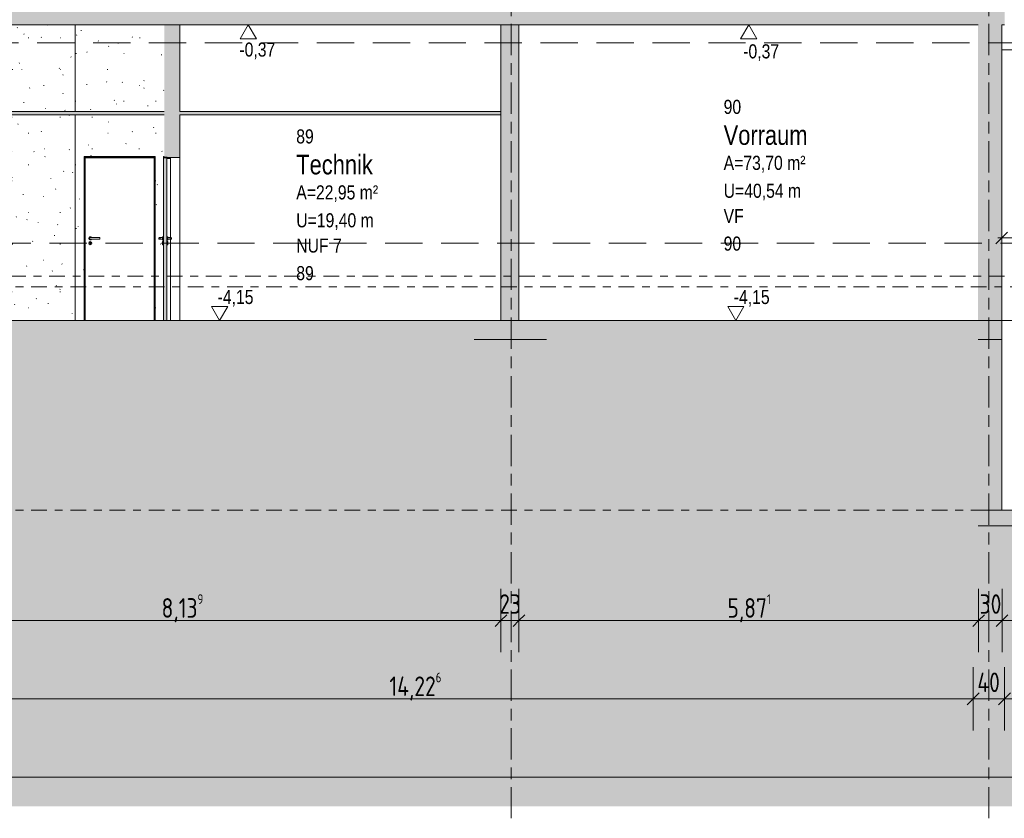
# Model space of a CAD drawing. Header units: metres. Extents: x -34 to 182, y -15 to 869.
# Tile 25 of 46: x 45 to 58, y -13 to -3. Entities that reach past the tile are written whole.
import ezdxf

# ---------------------------------------------------------------- set-up
doc = ezdxf.new("R2010")
doc.units = ezdxf.units.M
for name, pattern in [('_Ebene_', [0.4, 0.2, -0.1, 0, -0.1]), ('_Rasterlinie_', [0.75, 0.4, -0.1, 0.15, -0.1]), ('Abgebrochen', [0.714375, 0.47625, -0.238125])]:
    doc.linetypes.add(name, pattern=pattern)
for name, color, linetype, lineweight in [('A_Bem', 7, 'Continuous', 5), ('A_Bem-100', 7, 'Continuous', 5), ('A_Detailelemente', 7, 'Continuous', 9), ('A_Ebenen', 130, 'Continuous', 5), ('A_Geschossdecken', 7, 'Continuous', 5), ('A_Geschossdecken_Schraffur', 7, 'Continuous', 5), ('A_Hoehenkoten', 124, 'Continuous', 5), ('A_Raster', 128, 'Continuous', 5), ('A_Raum-Txt', 16, 'Continuous', 5), ('A_Skelettbau_Tragwerk Stahlbeton', 142, 'Continuous', 5), ('A_Tuer', 128, 'Continuous', 5), ('A_Türen_Element', 128, 'Continuous', 5), ('A_Türen_Rahmen', 128, 'Continuous', 5), ('A_Wand', 244, 'Continuous', 5), ('A_Wand_Schraff', 1, 'Continuous', 5), ('A_Wände_Oberflächenschraffur', 244, 'Continuous', 5)]:
    doc.layers.add(name, color=color, linetype=linetype, lineweight=lineweight)
doc.styles.add('Arial', font='arial.ttf', dxfattribs={"width": 0.8, "height": 0.18})
doc.styles.add('Arial_B', font='txt', dxfattribs={"width": 0.8, "height": 0.25})
doc.styles.add('ISOCPEUR_1', font='isocpeur.ttf', dxfattribs={"width": 0.8, "height": 0.25})
doc.dimstyles.new('BLB-Standard_2_5_Aussen', dxfattribs={"dimscale": 0.3048, "dimtxt": 0.248995, "dimasz": 0.492126, "dimexe": 1.32874, "dimexo": 0.0625, "dimgap": 0.032808, "dimtad": 1, "dimdec": 1, "dimlfac": 100, "dimrnd": 0.1, "dimdsep": 46, "dimtxsty": 'ISOCPEUR_1', "dimblk1": 'OBLIQUE', "dimblk2": 'OBLIQUE', "dimsah": 1, "dimcen": 0.09, "dimdle": 0.164042, "dimazin": 0, "dimtfac": 1, "dimtdec": 4, "dimtix": 1, "dimtmove": 0, "dimatfit": 3, "dimfxl": 1.32874, "dimfxlon": 1, "dimtvp": 1, "dimtolj": 1, "dimtzin": 0, "dimarcsym": 2})
doc.dimstyles.new('BLB-Standard_2_5_Aussen_1', dxfattribs={"dimscale": 0.3048, "dimtxt": 0.248995, "dimasz": 0.492126, "dimexe": 1.32874, "dimexo": 0.0625, "dimgap": 0.032808, "dimtad": 1, "dimrnd": 0.001, "dimzin": 0, "dimdsep": 46, "dimtxsty": 'ISOCPEUR_1', "dimblk1": 'OBLIQUE', "dimblk2": 'OBLIQUE', "dimsah": 1, "dimcen": 0.09, "dimdle": 0.164042, "dimazin": 0, "dimtfac": 1, "dimtdec": 4, "dimtix": 1, "dimtmove": 0, "dimatfit": 3, "dimfxl": 1.32874, "dimfxlon": 1, "dimtvp": 1, "dimtolj": 1, "dimtzin": 0, "dimarcsym": 2})
doc.dimstyles.new('BLB-Standard_2_5_Aussen_maskiert', dxfattribs={"dimscale": 0.3048, "dimtxt": 0.248995, "dimasz": 0.492126, "dimexe": 1.32874, "dimexo": 0.0625, "dimgap": 0.032808, "dimtad": 1, "dimrnd": 0.001, "dimzin": 0, "dimdsep": 46, "dimtxsty": 'ISOCPEUR_1', "dimblk1": 'OBLIQUE', "dimblk2": 'OBLIQUE', "dimsah": 1, "dimcen": 0.09, "dimdle": 0.164042, "dimazin": 0, "dimtfac": 1, "dimtdec": 4, "dimtix": 1, "dimtmove": 0, "dimatfit": 3, "dimfxl": 1.32874, "dimfxlon": 1, "dimtvp": 1, "dimtfill": 1, "dimtolj": 1, "dimtzin": 0, "dimarcsym": 2})
pattern_1 = [(0, (108.63052, 18.796), (0.813, 0.203), [0.007, -0.603, 0.007, -0.603, -3.251]), (0, (108.63052, 18.796), (0.813, 0.203), [-1.219, 0.007, -1.212, 0.007, -0.603, -1.422]), (0, (108.63052, 18.796), (0.813, 0.203), [-3.048, 0.007, -0.4, 0.007, -1.009]), (120, (108.93452, 18.897), (-0.58230316, 0.60257865), [0.007, -0.603, 0.007, -0.603, -3.251]), (120, (108.93452, 18.897), (-0.58230316, 0.60257865), [-1.219, 0.007, -1.212, 0.007, -0.603, -1.422]), (120, (108.93452, 18.897), (-0.58230316, 0.60257865), [-3.048, 0.007, -0.4, 0.007, -1.009]), (240, (109.03652, 19.304), (-0.23069684, -0.80557865), [0.007, -0.603, 0.007, -0.603, -3.251]), (240, (109.03652, 19.304), (-0.23069684, -0.80557865), [-1.219, 0.007, -1.212, 0.007, -0.603, -1.422]), (240, (109.03652, 19.304), (-0.23069684, -0.80557865), [-3.048, 0.007, -0.4, 0.007, -1.009])]

# ---------------------------------------------------------------- blocks, each defined once
blk = doc.blocks.new('TU DF 1 - Stahl-Eckzarge flächenbündig - DL - 860 x 2070-8559507-B2')
at = {"layer": 'A_Tuer', "lineweight": 9}
for points in [[(-24.33, -4.875), (-24.33, -4.86), (-24.34, -4.86), (-24.34, -4.862), (-24.332, -4.862), (-24.332, -4.873), (-24.373, -4.873), (-24.373, -4.858), (-24.418, -4.858), (-24.418, -4.852), (-24.41, -4.852), (-24.41, -4.85), (-24.42, -4.85), (-24.42, -4.86), (-24.375, -4.86), (-24.375, -4.875)], [(-24.42, -6.945), (-24.375, -6.945), (-24.375, -4.864), (-24.42, -4.864), (-24.42, -6.678)]]:
    blk.add_hatch(color=253, dxfattribs=at).paths.add_polyline_path(points, flags=0)
at = {"layer": 'A_Tuer', "color": 250, "lineweight": 9}
for p, q in [((-24.43, -5.885), (-24.47, -5.885)), ((-24.47, -5.885), (-24.47, -5.885)), ((-24.43, -5.885), (-24.47, -5.885)), ((-24.47, -5.885), (-24.47, -5.885)), ((-24.47, -5.905), (-24.43, -5.905)), ((-24.47, -5.905), (-24.47, -5.905)), ((-24.47, -5.905), (-24.43, -5.905)), ((-24.47, -5.905), (-24.47, -5.905)), ((-24.42, -5.875), (-24.43, -5.875)), ((-24.365, -5.875), (-24.375, -5.875)), ((-24.325, -5.885), (-24.365, -5.885)), ((-24.325, -5.885), (-24.365, -5.885)), ((-24.365, -5.905), (-24.325, -5.905)), ((-24.365, -5.905), (-24.325, -5.905)), ((-24.325, -5.885), (-24.325, -5.885)), ((-24.325, -5.885), (-24.325, -5.885)), ((-24.325, -5.905), (-24.325, -5.905)), ((-24.325, -5.905), (-24.325, -5.905)), ((-24.43, -5.915), (-24.42, -5.915)), ((-24.42, -5.935), (-24.43, -5.935)), ((-24.43, -5.975), (-24.42, -5.975)), ((-24.375, -5.915), (-24.365, -5.915)), ((-24.365, -5.935), (-24.375, -5.935)), ((-24.375, -5.975), (-24.365, -5.975))]:
    blk.add_line(p, q, dxfattribs=at)
for centre, major_axis, ratio, start_param, end_param in [((-24.47, -5.895), (0, 0.01), 1, 4.712389, 7.853982), ((-24.47, -5.895), (0, 0.01), 1, 4.712389, 7.853982), ((-24.47, -5.895), (0, 0.01), 1, 1.570796, 4.712389), ((-24.47, -5.895), (0, 0.01), 1, 1.570796, 4.712389), ((-24.43, -5.895), (0, 0.02), 0.000362, 4.712389, 6.283185), ((-24.43, -5.895), (0, 0.02), 0.000362, 3.141593, 4.712389), ((-24.42, -5.895), (0, 0.02), 0.000362, 4.712389, 6.283185), ((-24.42, -5.895), (0, 0.02), 0.000362, 3.141593, 4.712389), ((-24.365, -5.895), (0, 0.02), 0.000362, 4.712389, 6.283185), ((-24.365, -5.895), (0, 0.02), 0.000362, 3.141593, 4.712389), ((-24.325, -5.895), (0, 0.01), 1, 4.712389, 7.853982), ((-24.325, -5.895), (0, 0.01), 1, 4.712389, 7.853982), ((-24.325, -5.895), (0, 0.01), 1, 1.570796, 4.712389), ((-24.325, -5.895), (0, 0.01), 1, 1.570796, 4.712389), ((-24.43, -5.955), (0, 0.02), 0.000362, 4.712389, 6.283185), ((-24.43, -5.955), (0, 0.02), 0.000362, 3.141593, 4.712389), ((-24.42, -5.955), (0, 0.02), 0.000362, 4.712389, 6.283185), ((-24.42, -5.955), (0, 0.02), 0.000362, 3.141593, 4.712389), ((-24.365, -5.955), (0, 0.02), 0.000362, 4.712389, 6.283185), ((-24.365, -5.955), (0, 0.02), 0.000362, 3.141593, 4.712389)]:
    blk.add_ellipse(centre, major_axis=major_axis, ratio=ratio, start_param=start_param, end_param=end_param, dxfattribs=at)
for points, knots in [([(-24.48, -5.895), (-24.48, -5.894), (-24.48, -5.893), (-24.479, -5.891), (-24.479, -5.89), (-24.478, -5.889), (-24.478, -5.889), (-24.477, -5.888), (-24.476, -5.887), (-24.475, -5.887), (-24.474, -5.886), (-24.474, -5.886), (-24.473, -5.886), (-24.473, -5.885), (-24.472, -5.885), (-24.471, -5.885), (-24.471, -5.885), (-24.47, -5.885), (-24.469, -5.885), (-24.469, -5.885), (-24.468, -5.885), (-24.467, -5.885), (-24.467, -5.886), (-24.466, -5.886), (-24.466, -5.886), (-24.465, -5.886), (-24.464, -5.887), (-24.464, -5.887), (-24.463, -5.888), (-24.462, -5.889), (-24.462, -5.889), (-24.462, -5.89), (-24.461, -5.89)], [0, 0, 0, 0, 0.0833333, 0.125, 0.1666667, 0.2083333, 0.2291667, 0.25, 0.2916667, 0.3333333, 0.3541667, 0.375, 0.3958333, 0.4166667, 0.4375, 0.4583333, 0.4791667, 0.5, 0.5208333, 0.5416667, 0.5625, 0.5833333, 0.6041667, 0.625, 0.6458333, 0.6666667, 0.6875, 0.7083333, 0.75, 0.7708333, 0.7916667, 0.8333333, 0.8333333, 0.8333333, 0.8333333]), ([(-24.48, -5.895), (-24.48, -5.894), (-24.48, -5.893), (-24.479, -5.891), (-24.479, -5.89), (-24.478, -5.889), (-24.478, -5.889), (-24.477, -5.888), (-24.476, -5.887), (-24.475, -5.887), (-24.474, -5.886), (-24.474, -5.886), (-24.473, -5.886), (-24.473, -5.885), (-24.472, -5.885), (-24.471, -5.885), (-24.471, -5.885), (-24.47, -5.885), (-24.469, -5.885), (-24.469, -5.885), (-24.468, -5.885), (-24.467, -5.885), (-24.467, -5.886), (-24.466, -5.886), (-24.466, -5.886), (-24.465, -5.886), (-24.464, -5.887), (-24.464, -5.887), (-24.463, -5.888), (-24.462, -5.889), (-24.462, -5.889), (-24.462, -5.89), (-24.461, -5.89)], [0, 0, 0, 0, 0.0833333, 0.125, 0.1666667, 0.2083333, 0.2291667, 0.25, 0.2916667, 0.3333333, 0.3541667, 0.375, 0.3958333, 0.4166667, 0.4375, 0.4583333, 0.4791667, 0.5, 0.5208333, 0.5416667, 0.5625, 0.5833333, 0.6041667, 0.625, 0.6458333, 0.6666667, 0.6875, 0.7083333, 0.75, 0.7708333, 0.7916667, 0.8333333, 0.8333333, 0.8333333, 0.8333333]), ([(-24.461, -5.9), (-24.462, -5.9), (-24.462, -5.901), (-24.462, -5.902), (-24.463, -5.902), (-24.464, -5.903), (-24.465, -5.904), (-24.466, -5.904), (-24.466, -5.904), (-24.467, -5.905), (-24.467, -5.905), (-24.468, -5.905), (-24.469, -5.905), (-24.469, -5.905), (-24.47, -5.905), (-24.471, -5.905), (-24.471, -5.905), (-24.472, -5.905), (-24.473, -5.905), (-24.473, -5.905), (-24.474, -5.904), (-24.474, -5.904), (-24.475, -5.904), (-24.476, -5.903), (-24.476, -5.903), (-24.477, -5.902), (-24.478, -5.902), (-24.478, -5.901), (-24.479, -5.9), (-24.479, -5.899), (-24.48, -5.897), (-24.48, -5.896), (-24.48, -5.895)], [0.1666667, 0.1666667, 0.1666667, 0.1666667, 0.2083333, 0.2291667, 0.25, 0.2916667, 0.3333333, 0.3541667, 0.375, 0.3958333, 0.4166667, 0.4375, 0.4583333, 0.4791667, 0.5, 0.5208333, 0.5416667, 0.5625, 0.5833333, 0.6041667, 0.625, 0.6458333, 0.6666667, 0.6875, 0.7083333, 0.75, 0.7708333, 0.7916667, 0.8333333, 0.875, 0.9166667, 1, 1, 1, 1]), ([(-24.461, -5.9), (-24.462, -5.9), (-24.462, -5.901), (-24.462, -5.902), (-24.463, -5.902), (-24.464, -5.903), (-24.465, -5.904), (-24.466, -5.904), (-24.466, -5.904), (-24.467, -5.905), (-24.467, -5.905), (-24.468, -5.905), (-24.469, -5.905), (-24.469, -5.905), (-24.47, -5.905), (-24.471, -5.905), (-24.471, -5.905), (-24.472, -5.905), (-24.473, -5.905), (-24.473, -5.905), (-24.474, -5.904), (-24.474, -5.904), (-24.475, -5.904), (-24.476, -5.903), (-24.476, -5.903), (-24.477, -5.902), (-24.478, -5.902), (-24.478, -5.901), (-24.479, -5.9), (-24.479, -5.899), (-24.48, -5.897), (-24.48, -5.896), (-24.48, -5.895)], [0.1666667, 0.1666667, 0.1666667, 0.1666667, 0.2083333, 0.2291667, 0.25, 0.2916667, 0.3333333, 0.3541667, 0.375, 0.3958333, 0.4166667, 0.4375, 0.4583333, 0.4791667, 0.5, 0.5208333, 0.5416667, 0.5625, 0.5833333, 0.6041667, 0.625, 0.6458333, 0.6666667, 0.6875, 0.7083333, 0.75, 0.7708333, 0.7916667, 0.8333333, 0.875, 0.9166667, 1, 1, 1, 1]), ([(-24.315, -5.898), (-24.315, -5.898), (-24.316, -5.899), (-24.316, -5.9), (-24.317, -5.901), (-24.317, -5.902), (-24.318, -5.902), (-24.319, -5.903), (-24.32, -5.904), (-24.321, -5.904), (-24.321, -5.904), (-24.322, -5.905), (-24.322, -5.905), (-24.323, -5.905), (-24.324, -5.905), (-24.324, -5.905), (-24.325, -5.905), (-24.326, -5.905), (-24.326, -5.905), (-24.327, -5.905), (-24.328, -5.905), (-24.328, -5.905), (-24.329, -5.904), (-24.329, -5.904), (-24.33, -5.904), (-24.331, -5.903), (-24.331, -5.903), (-24.332, -5.902), (-24.333, -5.902), (-24.333, -5.901), (-24.334, -5.9), (-24.334, -5.899), (-24.335, -5.897), (-24.335, -5.896), (-24.335, -5.895)], [0.0833333, 0.0833333, 0.0833333, 0.0833333, 0.125, 0.1666667, 0.2083333, 0.2291667, 0.25, 0.2916667, 0.3333333, 0.3541667, 0.375, 0.3958333, 0.4166667, 0.4375, 0.4583333, 0.4791667, 0.5, 0.5208333, 0.5416667, 0.5625, 0.5833333, 0.6041667, 0.625, 0.6458333, 0.6666667, 0.6875, 0.7083333, 0.75, 0.7708333, 0.7916667, 0.8333333, 0.875, 0.9166667, 1, 1, 1, 1]), ([(-24.315, -5.898), (-24.315, -5.898), (-24.316, -5.899), (-24.316, -5.9), (-24.317, -5.901), (-24.317, -5.902), (-24.318, -5.902), (-24.319, -5.903), (-24.32, -5.904), (-24.321, -5.904), (-24.321, -5.904), (-24.322, -5.905), (-24.322, -5.905), (-24.323, -5.905), (-24.324, -5.905), (-24.324, -5.905), (-24.325, -5.905), (-24.326, -5.905), (-24.326, -5.905), (-24.327, -5.905), (-24.328, -5.905), (-24.328, -5.905), (-24.329, -5.904), (-24.329, -5.904), (-24.33, -5.904), (-24.331, -5.903), (-24.331, -5.903), (-24.332, -5.902), (-24.333, -5.902), (-24.333, -5.901), (-24.334, -5.9), (-24.334, -5.899), (-24.335, -5.897), (-24.335, -5.896), (-24.335, -5.895)], [0.0833333, 0.0833333, 0.0833333, 0.0833333, 0.125, 0.1666667, 0.2083333, 0.2291667, 0.25, 0.2916667, 0.3333333, 0.3541667, 0.375, 0.3958333, 0.4166667, 0.4375, 0.4583333, 0.4791667, 0.5, 0.5208333, 0.5416667, 0.5625, 0.5833333, 0.6041667, 0.625, 0.6458333, 0.6666667, 0.6875, 0.7083333, 0.75, 0.7708333, 0.7916667, 0.8333333, 0.875, 0.9166667, 1, 1, 1, 1]), ([(-24.334, -5.89), (-24.333, -5.89), (-24.333, -5.889), (-24.333, -5.889), (-24.332, -5.888), (-24.331, -5.887), (-24.33, -5.887), (-24.329, -5.886), (-24.329, -5.886), (-24.328, -5.886), (-24.328, -5.885), (-24.327, -5.885), (-24.326, -5.885), (-24.326, -5.885), (-24.325, -5.885), (-24.324, -5.885), (-24.324, -5.885), (-24.323, -5.885), (-24.322, -5.885), (-24.322, -5.886), (-24.321, -5.886), (-24.321, -5.886), (-24.32, -5.886), (-24.319, -5.887), (-24.319, -5.887), (-24.318, -5.888), (-24.317, -5.889), (-24.317, -5.889), (-24.316, -5.89), (-24.316, -5.891), (-24.315, -5.892), (-24.315, -5.893)], [0.1666667, 0.1666667, 0.1666667, 0.1666667, 0.2083333, 0.2291667, 0.25, 0.2916667, 0.3333333, 0.3541667, 0.375, 0.3958333, 0.4166667, 0.4375, 0.4583333, 0.4791667, 0.5, 0.5208333, 0.5416667, 0.5625, 0.5833333, 0.6041667, 0.625, 0.6458333, 0.6666667, 0.6875, 0.7083333, 0.75, 0.7708333, 0.7916667, 0.8333333, 0.875, 0.9166667, 0.9166667, 0.9166667, 0.9166667]), ([(-24.334, -5.89), (-24.333, -5.89), (-24.333, -5.889), (-24.333, -5.889), (-24.332, -5.888), (-24.331, -5.887), (-24.33, -5.887), (-24.329, -5.886), (-24.329, -5.886), (-24.328, -5.886), (-24.328, -5.885), (-24.327, -5.885), (-24.326, -5.885), (-24.326, -5.885), (-24.325, -5.885), (-24.324, -5.885), (-24.324, -5.885), (-24.323, -5.885), (-24.322, -5.885), (-24.322, -5.886), (-24.321, -5.886), (-24.321, -5.886), (-24.32, -5.886), (-24.319, -5.887), (-24.319, -5.887), (-24.318, -5.888), (-24.317, -5.889), (-24.317, -5.889), (-24.316, -5.89), (-24.316, -5.891), (-24.315, -5.892), (-24.315, -5.893)], [0.1666667, 0.1666667, 0.1666667, 0.1666667, 0.2083333, 0.2291667, 0.25, 0.2916667, 0.3333333, 0.3541667, 0.375, 0.3958333, 0.4166667, 0.4375, 0.4583333, 0.4791667, 0.5, 0.5208333, 0.5416667, 0.5625, 0.5833333, 0.6041667, 0.625, 0.6458333, 0.6666667, 0.6875, 0.7083333, 0.75, 0.7708333, 0.7916667, 0.8333333, 0.875, 0.9166667, 0.9166667, 0.9166667, 0.9166667])]:
    blk.add_open_spline(points, degree=3, knots=knots, dxfattribs=at)
at = {"layer": 'A_Türen_Element', "color": 250, "lineweight": 9}
for p, q in [((-24.375, -4.864), (-24.42, -4.864)), ((-24.42, -4.864), (-24.42, -6.945)), ((-24.42, -4.864), (-24.42, -4.864)), ((-24.42, -4.864), (-24.42, -5.875)), ((-24.375, -6.945), (-24.375, -4.864)), ((-24.42, -5.915), (-24.42, -5.935)), ((-24.42, -5.975), (-24.42, -6.945)), ((-24.42, -6.945), (-24.375, -6.945))]:
    blk.add_line(p, q, dxfattribs=at)
at = {"layer": 'A_Türen_Rahmen', "color": 250, "lineweight": 9}
for p, q in [((-24.41, -4.85), (-24.42, -4.85)), ((-24.42, -4.85), (-24.42, -4.86)), ((-24.42, -4.85), (-24.42, -4.85)), ((-24.42, -4.86), (-24.42, -4.85)), ((-24.42, -4.86), (-24.375, -4.86)), ((-24.42, -4.86), (-24.42, -4.864)), ((-24.42, -4.86), (-24.42, -4.86)), ((-24.418, -4.858), (-24.418, -4.852)), ((-24.418, -4.852), (-24.41, -4.852)), ((-24.373, -4.858), (-24.418, -4.858)), ((-24.41, -4.858), (-24.41, -4.852)), ((-24.375, -4.86), (-24.375, -4.875)), ((-24.375, -4.864), (-24.375, -4.86)), ((-24.375, -4.875), (-24.33, -4.875)), ((-24.373, -4.873), (-24.373, -4.858)), ((-24.332, -4.873), (-24.373, -4.873)), ((-24.33, -4.86), (-24.34, -4.86)), ((-24.34, -4.86), (-24.34, -4.862)), ((-24.34, -4.862), (-24.34, -4.86)), ((-24.34, -4.862), (-24.332, -4.862)), ((-24.34, -4.873), (-24.34, -4.862)), ((-24.34, -4.862), (-24.34, -4.862)), ((-24.332, -4.862), (-24.332, -4.873)), ((-24.332, -4.873), (-24.332, -4.862)), ((-24.33, -4.875), (-24.33, -4.86)), ((-24.33, -5.885), (-24.33, -4.875)), ((-24.33, -6.945), (-24.33, -5.905))]:
    blk.add_line(p, q, dxfattribs=at)
blk = doc.blocks.new('TU DF 1 - Stahl-Eckzarge flächenbündig - DL - 860 x 2070-V14-B2')
at = {"layer": 'A_Tuer', "color": 250, "lineweight": 9}
for p, q in [((-25.234, -5.885), (-25.354, -5.885)), ((-25.234, -5.885), (-25.354, -5.885)), ((-25.354, -5.905), (-25.234, -5.905)), ((-25.354, -5.905), (-25.234, -5.905)), ((-25.234, -5.885), (-25.234, -5.895)), ((-25.234, -5.885), (-25.234, -5.895)), ((-25.234, -5.895), (-25.234, -5.905)), ((-25.234, -5.895), (-25.234, -5.905)), ((-25.356, -5.969), (-25.356, -5.957)), ((-25.352, -5.957), (-25.352, -5.969))]:
    blk.add_line(p, q, dxfattribs=at)
for centre, radius, start, end in [((-25.354, -5.895), 0.02, 30, 180), ((-25.354, -5.895), 0.02, 180, 330), ((-25.354, -5.955), 0.02, 0, 180), ((-25.354, -5.955), 0.02, 180, 0), ((-25.354, -5.95), 0.00699, 290.0706, 249.9294), ((-25.354, -5.969), 0.0024, 180, 0)]:
    blk.add_arc(centre, radius, start, end, dxfattribs=at)
for points, knots in [([(-25.364, -5.895), (-25.364, -5.894), (-25.364, -5.893), (-25.363, -5.891), (-25.363, -5.89), (-25.362, -5.889), (-25.361, -5.889), (-25.361, -5.888), (-25.36, -5.887), (-25.359, -5.887), (-25.358, -5.886), (-25.358, -5.886), (-25.357, -5.886), (-25.357, -5.885), (-25.356, -5.885), (-25.355, -5.885), (-25.355, -5.885), (-25.354, -5.885), (-25.354, -5.885)], [0, 0, 0, 0, 0.0833333, 0.125, 0.1666667, 0.2083333, 0.2291667, 0.25, 0.2916667, 0.3333333, 0.3541667, 0.375, 0.3958333, 0.4166667, 0.4375, 0.4583333, 0.4791667, 0.5, 0.5, 0.5, 0.5]), ([(-25.364, -5.895), (-25.364, -5.894), (-25.364, -5.893), (-25.363, -5.891), (-25.363, -5.89), (-25.362, -5.889), (-25.361, -5.889), (-25.361, -5.888), (-25.36, -5.887), (-25.359, -5.887), (-25.358, -5.886), (-25.358, -5.886), (-25.357, -5.886), (-25.357, -5.885), (-25.356, -5.885), (-25.355, -5.885), (-25.355, -5.885), (-25.354, -5.885), (-25.354, -5.885)], [0, 0, 0, 0, 0.0833333, 0.125, 0.1666667, 0.2083333, 0.2291667, 0.25, 0.2916667, 0.3333333, 0.3541667, 0.375, 0.3958333, 0.4166667, 0.4375, 0.4583333, 0.4791667, 0.5, 0.5, 0.5, 0.5]), ([(-25.354, -5.905), (-25.354, -5.905), (-25.355, -5.905), (-25.355, -5.905), (-25.356, -5.905), (-25.357, -5.905), (-25.357, -5.905), (-25.358, -5.904), (-25.358, -5.904), (-25.359, -5.904), (-25.36, -5.903), (-25.36, -5.903), (-25.361, -5.902), (-25.361, -5.902), (-25.362, -5.901), (-25.363, -5.9), (-25.363, -5.899), (-25.364, -5.897), (-25.364, -5.896), (-25.364, -5.895)], [0.5, 0.5, 0.5, 0.5, 0.5208333, 0.5416667, 0.5625, 0.5833333, 0.6041667, 0.625, 0.6458333, 0.6666667, 0.6875, 0.7083333, 0.75, 0.7708333, 0.7916667, 0.8333333, 0.875, 0.9166667, 1, 1, 1, 1]), ([(-25.354, -5.905), (-25.354, -5.905), (-25.355, -5.905), (-25.355, -5.905), (-25.356, -5.905), (-25.357, -5.905), (-25.357, -5.905), (-25.358, -5.904), (-25.358, -5.904), (-25.359, -5.904), (-25.36, -5.903), (-25.36, -5.903), (-25.361, -5.902), (-25.361, -5.902), (-25.362, -5.901), (-25.363, -5.9), (-25.363, -5.899), (-25.364, -5.897), (-25.364, -5.896), (-25.364, -5.895)], [0.5, 0.5, 0.5, 0.5, 0.5208333, 0.5416667, 0.5625, 0.5833333, 0.6041667, 0.625, 0.6458333, 0.6666667, 0.6875, 0.7083333, 0.75, 0.7708333, 0.7916667, 0.8333333, 0.875, 0.9166667, 1, 1, 1, 1])]:
    blk.add_open_spline(points, degree=3, knots=knots, dxfattribs=at)
at = {"layer": 'A_Türen_Element', "color": 250, "lineweight": 9}
for p, q in [((-24.538, -4.864), (-25.42, -4.864)), ((-25.42, -4.864), (-25.42, -6.945)), ((-24.538, -6.945), (-24.538, -4.864))]:
    blk.add_line(p, q, dxfattribs=at)
at = {"layer": 'A_Türen_Rahmen', "color": 250, "lineweight": 9}
for p, q in [((-24.524, -4.85), (-25.434, -4.85)), ((-25.434, -6.945), (-25.434, -4.85)), ((-25.424, -4.86), (-25.424, -6.945)), ((-25.424, -4.86), (-24.534, -4.86)), ((-24.534, -4.86), (-24.534, -6.945)), ((-24.524, -6.945), (-24.524, -4.85))]:
    blk.add_line(p, q, dxfattribs=at)
blk = doc.blocks.new('DIMBLOCK96-B2')
at = {"layer": 'A_Bem-100'}
for p, q in [((42.936, -12.372), (42.936, -13.182)), ((42.936, -12.777), (42.936, -12.372)), ((94.786, -12.372), (94.786, -13.182)), ((94.786, -12.777), (94.786, -12.372)), ((42.936, -12.777), (94.786, -12.777))]:
    blk.add_line(p, q, dxfattribs=at)
at = {"layer": 'A_Bem-100', "lineweight": 9}
for p, q in [((42.936, -12.777), (42.861, -12.852)), ((42.936, -12.777), (43.011, -12.702)), ((94.786, -12.777), (94.711, -12.852)), ((94.786, -12.777), (94.861, -12.702))]:
    blk.add_line(p, q, dxfattribs=at)
at = {"layer": 'A_Bem-100', "color": 0, "insert": (68.572, -12.441), "char_height": 0.25, "width": 0.69316, "attachment_point": 1, "line_spacing_factor": 1.149209, "style": 'ISOCPEUR_1'}
blk.add_mtext('51,85', dxfattribs=at)
blk = doc.blocks.new('_Oblique')
at = {"color": 0, "linetype": 'ByBlock', "lineweight": -2}
blk.add_line((-0.5, -0.5), (0.5, 0.5), dxfattribs=at)
blk = doc.blocks.new('Höhenkoten - leer-6237472-B2')
at = {"layer": 'A_Hoehenkoten'}
for p, q in [((-23.599, -6.765), (-23.806, -6.765)), ((-23.702, -6.945), (-23.806, -6.765)), ((-23.702, -6.945), (-23.599, -6.765))]:
    blk.add_line(p, q, dxfattribs=at)
blk = doc.blocks.new('DIMBLOCK115-B2')
at = {"layer": 'A_Bem-100'}
for p, q in [((43.26, -11.372), (43.26, -12.182)), ((43.26, -11.777), (43.26, -11.372)), ((57.486, -11.372), (57.486, -12.182)), ((57.486, -11.777), (57.486, -11.372)), ((43.26, -11.777), (57.486, -11.777))]:
    blk.add_line(p, q, dxfattribs=at)
at = {"layer": 'A_Bem-100', "lineweight": 9}
for p, q in [((43.26, -11.777), (43.185, -11.852)), ((43.26, -11.777), (43.335, -11.702)), ((57.486, -11.777), (57.411, -11.852)), ((57.486, -11.777), (57.561, -11.702))]:
    blk.add_line(p, q, dxfattribs=at)
at = {"layer": 'A_Bem-100', "color": 0, "insert": (50.03, -11.441), "char_height": 0.25, "width": 0.82462, "attachment_point": 1, "line_spacing_factor": 1.149209, "style": 'ISOCPEUR_1'}
blk.add_mtext('14,22\\A2\\H0.5x;\\S6^  ;\\H2x;', dxfattribs=at)
blk = doc.blocks.new('DIMBLOCK116-B2')
at = {"layer": 'A_Bem-100'}
for p, q in [((57.486, -11.372), (57.486, -12.182)), ((57.486, -11.777), (57.486, -11.372)), ((57.886, -11.372), (57.886, -12.182)), ((57.886, -11.777), (57.886, -11.372)), ((57.486, -11.777), (57.886, -11.777))]:
    blk.add_line(p, q, dxfattribs=at)
at = {"layer": 'A_Bem-100', "lineweight": 9}
for p, q in [((57.486, -11.777), (57.411, -11.852)), ((57.486, -11.777), (57.561, -11.702)), ((57.886, -11.777), (57.811, -11.852)), ((57.886, -11.777), (57.961, -11.702))]:
    blk.add_line(p, q, dxfattribs=at)
at = {"layer": 'A_Bem-100', "color": 0, "insert": (57.539, -11.441), "char_height": 0.25, "width": 0.35255, "attachment_point": 1, "line_spacing_factor": 1.149209, "style": 'ISOCPEUR_1'}
blk.add_mtext('40', dxfattribs=at)
blk = doc.blocks.new('DIMBLOCK117-B2')
at = {"layer": 'A_Bem-100'}
for p, q in [((57.886, -11.372), (57.886, -12.182)), ((57.886, -11.777), (57.886, -11.372)), ((60.203, -11.372), (60.203, -12.182)), ((60.203, -11.777), (60.203, -11.372)), ((57.886, -11.777), (60.203, -11.777))]:
    blk.add_line(p, q, dxfattribs=at)
at = {"layer": 'A_Bem-100', "lineweight": 9}
for p, q in [((57.886, -11.777), (57.811, -11.852)), ((57.886, -11.777), (57.961, -11.702)), ((60.203, -11.777), (60.128, -11.852)), ((60.203, -11.777), (60.278, -11.702))]:
    blk.add_line(p, q, dxfattribs=at)
at = {"layer": 'A_Bem-100', "color": 0, "insert": (58.78, -11.441), "char_height": 0.25, "width": 0.63639, "attachment_point": 1, "line_spacing_factor": 1.149209, "style": 'ISOCPEUR_1'}
blk.add_mtext('2,31\\A2\\H0.5x;\\S7^  ;\\H2x;', dxfattribs=at)
blk = doc.blocks.new('DIMBLOCK139-B2')
at = {"layer": 'A_Bem-100'}
for p, q in [((57.851, -5.484), (57.851, -6.294)), ((57.851, -5.889), (57.851, -5.484)), ((61.626, -5.484), (61.626, -6.294)), ((61.626, -5.889), (61.626, -5.484)), ((57.801, -5.889), (61.626, -5.889))]:
    blk.add_line(p, q, dxfattribs=at)
at = {"layer": 'A_Bem-100', "lineweight": 9}
for p, q in [((57.851, -5.889), (57.776, -5.964)), ((57.851, -5.889), (57.926, -5.814)), ((61.626, -5.889), (61.551, -5.964)), ((61.626, -5.889), (61.701, -5.814))]:
    blk.add_line(p, q, dxfattribs=at)
at = {"layer": 'A_Bem-100', "color": 0, "insert": (59.453, -5.552), "char_height": 0.25, "width": 0.68419, "attachment_point": 1, "line_spacing_factor": 1.149209, "style": 'ISOCPEUR_1', "bg_fill": 3, "box_fill_scale": 1.25, "bg_fill_color": 256, "bg_fill_true_color": 13158600, "bg_fill_transparency": 0}
blk.add_mtext('3,77\\A2\\H0.5x;\\S5^  ;\\H2x;', dxfattribs=at)
blk = doc.blocks.new('DIMBLOCK147-B2')
at = {"layer": 'A_Bem-100'}
for p, q in [((43.316, -10.372), (43.316, -11.182)), ((43.316, -10.777), (43.316, -10.372)), ((51.455, -10.372), (51.455, -11.182)), ((51.455, -10.777), (51.455, -10.372)), ((43.316, -10.777), (51.455, -10.777))]:
    blk.add_line(p, q, dxfattribs=at)
at = {"layer": 'A_Bem-100', "lineweight": 9}
for p, q in [((43.316, -10.777), (43.241, -10.852)), ((43.316, -10.777), (43.391, -10.702)), ((51.455, -10.777), (51.38, -10.852)), ((51.455, -10.777), (51.53, -10.702))]:
    blk.add_line(p, q, dxfattribs=at)
at = {"layer": 'A_Bem-100', "color": 0, "insert": (47.12, -10.441), "char_height": 0.25, "width": 0.63639, "attachment_point": 1, "line_spacing_factor": 1.149209, "style": 'ISOCPEUR_1'}
blk.add_mtext('8,13\\A2\\H0.5x;\\S9^  ;\\H2x;', dxfattribs=at)
blk = doc.blocks.new('DIMBLOCK148-B2')
at = {"layer": 'A_Bem-100'}
for p, q in [((51.455, -10.372), (51.455, -11.182)), ((51.455, -10.777), (51.455, -10.372)), ((51.685, -10.372), (51.685, -11.182)), ((51.685, -10.777), (51.685, -10.372)), ((51.455, -10.777), (51.685, -10.777))]:
    blk.add_line(p, q, dxfattribs=at)
at = {"layer": 'A_Bem-100', "lineweight": 9}
for p, q in [((51.455, -10.777), (51.38, -10.852)), ((51.455, -10.777), (51.53, -10.702)), ((51.685, -10.777), (51.61, -10.852)), ((51.685, -10.777), (51.76, -10.702))]:
    blk.add_line(p, q, dxfattribs=at)
at = {"layer": 'A_Bem-100', "color": 0, "insert": (51.433, -10.441), "char_height": 0.25, "width": 0.32865, "attachment_point": 1, "line_spacing_factor": 1.149209, "style": 'ISOCPEUR_1'}
blk.add_mtext('23', dxfattribs=at)
blk = doc.blocks.new('DIMBLOCK149-B2')
at = {"layer": 'A_Bem-100'}
for p, q in [((51.685, -10.372), (51.685, -11.182)), ((51.685, -10.777), (51.685, -10.372)), ((57.555, -10.372), (57.555, -11.182)), ((57.555, -10.777), (57.555, -10.372)), ((51.685, -10.777), (57.555, -10.777))]:
    blk.add_line(p, q, dxfattribs=at)
at = {"layer": 'A_Bem-100', "lineweight": 9}
for p, q in [((51.685, -10.777), (51.61, -10.852)), ((51.685, -10.777), (51.76, -10.702)), ((57.555, -10.777), (57.48, -10.852)), ((57.555, -10.777), (57.63, -10.702))]:
    blk.add_line(p, q, dxfattribs=at)
at = {"layer": 'A_Bem-100', "color": 0, "insert": (54.347, -10.441), "char_height": 0.25, "width": 0.65432, "attachment_point": 1, "line_spacing_factor": 1.149209, "style": 'ISOCPEUR_1'}
blk.add_mtext('5,87\\A2\\H0.5x;\\S1^  ;\\H2x;', dxfattribs=at)
blk = doc.blocks.new('DIMBLOCK150-B2')
at = {"layer": 'A_Bem-100'}
for p, q in [((57.555, -10.372), (57.555, -11.182)), ((57.555, -10.777), (57.555, -10.372)), ((57.855, -10.372), (57.855, -11.182)), ((57.855, -10.777), (57.855, -10.372)), ((57.555, -10.777), (57.855, -10.777))]:
    blk.add_line(p, q, dxfattribs=at)
at = {"layer": 'A_Bem-100', "lineweight": 9}
for p, q in [((57.555, -10.777), (57.48, -10.852)), ((57.555, -10.777), (57.63, -10.702)), ((57.855, -10.777), (57.78, -10.852)), ((57.855, -10.777), (57.93, -10.702))]:
    blk.add_line(p, q, dxfattribs=at)
at = {"layer": 'A_Bem-100', "color": 0, "insert": (57.568, -10.441), "char_height": 0.25, "width": 0.32865, "attachment_point": 1, "line_spacing_factor": 1.149209, "style": 'ISOCPEUR_1'}
blk.add_mtext('30', dxfattribs=at)
blk = doc.blocks.new('DIMBLOCK151-B2')
at = {"layer": 'A_Bem-100'}
for p, q in [((57.855, -10.372), (57.855, -11.182)), ((57.855, -10.777), (57.855, -10.372)), ((59.964, -10.372), (59.964, -11.182)), ((59.964, -10.777), (59.964, -10.372)), ((57.855, -10.777), (59.964, -10.777))]:
    blk.add_line(p, q, dxfattribs=at)
at = {"layer": 'A_Bem-100', "lineweight": 9}
for p, q in [((57.855, -10.777), (57.78, -10.852)), ((57.855, -10.777), (57.93, -10.702)), ((59.964, -10.777), (59.889, -10.852)), ((59.964, -10.777), (60.039, -10.702))]:
    blk.add_line(p, q, dxfattribs=at)
at = {"layer": 'A_Bem-100', "color": 0, "insert": (58.645, -10.441), "char_height": 0.25, "width": 0.63639, "attachment_point": 1, "line_spacing_factor": 1.149209, "style": 'ISOCPEUR_1'}
blk.add_mtext('2,10\\A2\\H0.5x;\\S9^  ;\\H2x;', dxfattribs=at)

msp = doc.modelspace()

# ---------------------------------------------------------------- hatches: boundary and pattern name
at = {"layer": 'A_Detailelemente'}
msp.add_hatch(color=254, dxfattribs=at).paths.add_polyline_path([(72.0582, -13.1485), (97.4159, -13.1485), (97.4159, -4.1477), (94.786, -4.1014), (94.786, -9.5651), (95.136, -9.5651), (95.136, -10.0651), (93.936, -10.0651), (93.936, -9.5651), (71.2035, -9.5651), (71.2035, -10.0651), (70.2035, -10.0651), (70.2035, -9.5651), (58.2009, -9.5651), (58.2009, -10.0651), (57.2009, -10.0651), (57.2009, -9.5651), (57.551, -9.5651), (57.551, -7.1851), (52.0347, -7.1851), (52.0347, -8.0351), (51.114, -8.0351), (51.114, -7.1851), (43.6656, -7.1851), (43.6656, -8.0351), (42.5856, -8.0351), (42.5856, -7.1851), (40.4356, -7.1851), (40.4356, -3.611), (40.2592, -3.621), (39.4553, -3.6308), (39.4553, -13.1485), (68.4356, -13.1485)], flags=0)
at = {"layer": 'A_Geschossdecken_Schraffur', "lineweight": 9}
for points in [[(57.8862, -3.1651), (57.8862, -2.8151), (43.1256, -2.8151), (43.1256, -3.1651), (57.8509, -3.1651)], [(43.3156, -4.3151), (47.1547, -4.3151), (47.1547, -4.2751), (43.3156, -4.2751)], [(47.3547, -4.3151), (51.4547, -4.3151), (51.4547, -4.2751), (47.3547, -4.2751)], [(57.568, -7.1851), (57.8509, -7.1851), (57.8509, -6.9451), (42.9356, -6.9451), (42.9356, -7.1851), (57.551, -7.1851)], [(51.114, -8.0351), (52.0347, -8.0351), (52.0347, -7.1851), (51.114, -7.1851), (51.114, -7.7624)], [(70.5535, -9.5651), (70.5535, -9.3651), (70.4118, -9.3636), (70.3351, -9.3606), (69.9648, -9.3562), (69.5521, -9.3537), (67.1034, -9.3482), (63.0018, -9.3535), (60.5171, -9.3699), (58.8972, -9.3828), (58.1181, -9.3699), (57.551, -9.3651), (57.551, -9.5651), (70.2469, -9.5651)]]:
    msp.add_hatch(color=253, dxfattribs=at).paths.add_polyline_path(points, flags=0)
h = msp.add_hatch(color=253, dxfattribs=at)
h.paths.add_polyline_path([(70.2035, -10.0651), (71.2035, -10.0651), (71.2035, -9.5651), (70.2035, -9.5651)], flags=0)
h.paths.add_polyline_path([(94.6721, -10.0651), (94.6721, -9.5651), (93.936, -9.5651), (93.936, -10.0651)], flags=0)
h.paths.add_polyline_path([(57.551, -10.0651), (58.2009, -10.0651), (58.2009, -9.5651), (57.2009, -9.5651), (57.2009, -10.0651)], flags=0)
at = {"layer": 'A_Wand_Schraff', "lineweight": 9}
for points in [[(47.3547, -4.8601), (47.3547, -3.1651), (47.1547, -3.1651), (47.1547, -4.8601)], [(51.6847, -6.9451), (51.6847, -3.1651), (51.4547, -3.1651), (51.4547, -6.9451)], [(57.8509, -6.9451), (57.8509, -3.1651), (57.5509, -3.1651), (57.5509, -6.9451), (57.568, -6.9451)], [(57.8509, -9.3651), (57.8509, -7.1851), (57.551, -7.1851), (57.551, -9.3651), (57.568, -9.3651)]]:
    msp.add_hatch(color=253, dxfattribs=at).paths.add_polyline_path(points, flags=0)
at = {"layer": 'A_Wände_Oberflächenschraffur'}
h = msp.add_hatch(dxfattribs=at)
h.set_pattern_fill('FP_51', style=0, pattern_type=2)
h.set_pattern_definition(pattern_1)
h.paths.add_polyline_path([(44.8891, -6.9451), (46.0156, -6.9451), (46.0156, -4.3151), (43.3156, -4.3151), (43.3156, -6.9451)], flags=0)
h.paths.add_polyline_path([(46.0156, -4.2751), (46.0156, -3.1651), (43.3156, -3.1651), (43.3156, -4.2751), (43.4917, -4.2751)], flags=0)
h = msp.add_hatch(dxfattribs=at)
h.set_pattern_fill('FP_51', style=0, pattern_type=2)
h.set_pattern_definition(pattern_1)
h.paths.add_polyline_path([(46.0156, -6.9451), (46.1306, -6.9451), (46.1306, -4.8501), (47.0406, -4.8501), (47.0406, -6.9451), (47.1445, -6.9451), (47.1445, -5.9751), (47.1345, -5.9744), (47.1345, -5.9351), (47.1445, -5.9351), (47.1445, -5.9151), (47.1345, -5.9144), (47.1345, -5.9051), (47.092, -5.9048), (47.0875, -5.9022), (47.0849, -5.8977), (47.0849, -5.8925), (47.0896, -5.8864), (47.1046, -5.8851), (47.1345, -5.8851), (47.1345, -5.8751), (47.1445, -5.8751), (47.1447, -4.8501), (47.1538, -4.8501), (47.1538, -4.3151), (46.0156, -4.3151), (46.0156, -6.6783)], flags=0)
h.paths.add_polyline_path([(47.1345, -5.9433), (47.1345, -5.941), (47.1345, -5.941)], flags=0)
h.paths.add_polyline_path([(47.1031, -5.89), (47.0995, -5.8864), (47.1005, -5.888), (47.1016, -5.8888)], flags=0)
h.paths.add_polyline_path([(46.0156, -4.2751), (47.1538, -4.2751), (47.1538, -3.1651), (46.0156, -3.1651), (46.0156, -4.2082)], flags=0)
h = msp.add_hatch(dxfattribs=at)
h.set_pattern_fill('FP_48', style=0, pattern_type=2)
h.set_pattern_definition([(0, (57.55052, 18.796), (0.001, 0.203), [0, -0.001, 0, -0.001, -0.003]), (0, (57.55052, 18.796), (0.001, 0.203), [-0.001, 0, -0.001, 0, -0.001, -0.001]), (0, (57.55052, 18.796), (0.001, 0.203), [-0.003, 0, 0, 0, -0.001]), (90.03399999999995, (57.55151650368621, 18.897), (-0.0003572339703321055, 0.6019998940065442), [0.005999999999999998, -0.5219999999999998, 0.005999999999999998, -0.5219999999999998, -2.815999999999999]), (90.03399999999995, (57.55151650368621, 18.897), (-0.0003572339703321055, 0.6019998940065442), [-1.056, 0.005999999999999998, -1.05, 0.005999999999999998, -0.5219999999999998, -1.232]), (90.03399999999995, (57.55151650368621, 18.897), (-0.0003572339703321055, 0.6019998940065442), [-2.639999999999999, 0.005999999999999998, -0.3459999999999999, 0.005999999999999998, -0.8739999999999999]), (269.966, (57.55151650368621, 19.304), (-0.0004782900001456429, -0.805999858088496), [0.005999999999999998, -0.5219999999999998, 0.005999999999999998, -0.5219999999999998, -2.815999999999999]), (269.966, (57.55151650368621, 19.304), (-0.0004782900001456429, -0.805999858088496), [-1.056, 0.005999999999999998, -1.05, 0.005999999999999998, -0.5219999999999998, -1.232]), (269.966, (57.55151650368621, 19.304), (-0.0004782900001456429, -0.805999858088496), [-2.639999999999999, 0.005999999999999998, -0.3459999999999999, 0.005999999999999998, -0.8739999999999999])])
h.paths.add_polyline_path([(57.5509, -6.9451), (57.5509, -3.1651), (57.5475, -3.1651), (57.5475, -6.9451)], flags=0)
h = msp.add_hatch(dxfattribs=at)
h.set_pattern_fill('FP_96', style=0, pattern_type=2)
h.set_pattern_definition([(0, (47.15452, 18.796), (0, 0.203), [0, 0, 0, 0, -0.001]), (0, (47.15452, 18.796), (0, 0.203), [0, 0, 0, 0, 0, -0.001]), (0, (47.15452, 18.796), (0, 0.203), [-0.001, 0, 0, 0, 0]), (90.01199999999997, (47.15451650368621, 18.897), (-0.000126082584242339, 0.6019999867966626), [0.005999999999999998, -0.5219999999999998, 0.005999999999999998, -0.5219999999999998, -2.815999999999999]), (90.01199999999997, (47.15451650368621, 18.897), (-0.000126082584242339, 0.6019999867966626), [-1.056, 0.005999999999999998, -1.05, 0.005999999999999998, -0.5219999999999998, -1.232]), (90.01199999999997, (47.15451650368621, 18.897), (-0.000126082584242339, 0.6019999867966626), [-2.639999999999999, 0.005999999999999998, -0.3459999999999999, 0.005999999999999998, -0.8739999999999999]), (269.9879999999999, (47.15451650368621, 19.304), (-0.0001688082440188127, -0.8059999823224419), [0.005999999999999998, -0.5219999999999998, 0.005999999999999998, -0.5219999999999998, -2.815999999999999]), (269.9879999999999, (47.15451650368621, 19.304), (-0.0001688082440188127, -0.8059999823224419), [-1.056, 0.005999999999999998, -1.05, 0.005999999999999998, -0.5219999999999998, -1.232]), (269.9879999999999, (47.15451650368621, 19.304), (-0.0001688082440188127, -0.8059999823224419), [-2.639999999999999, 0.005999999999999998, -0.3459999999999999, 0.005999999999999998, -0.8739999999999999])])
h.paths.add_polyline_path([(47.1545, -4.8581), (47.1547, -4.8581), (47.1545, -4.8521)], flags=0)
h.paths.add_polyline_path([(47.1545, -4.8581), (47.1545, -4.8581), (47.1545, -4.8521)], flags=0)
h.paths.add_polyline_path([(47.1545, -4.8501), (47.1545, -4.8501), (47.1538, -4.8501)], flags=0)
h.paths.add_polyline_path([(47.1543, -4.2751), (47.1547, -4.2751), (47.1538, -4.2751)], flags=0)

# ---------------------------------------------------------------- linework, layer by layer
at = {"layer": 'A_Ebenen', "color": 31, "linetype": 'Abgebrochen'}
for p, q in [((98.1569, -3.3951), (38.7395, -3.3951)), ((96.8869, -5.9551), (40.0095, -5.9551)), ((98.1569, -6.9451), (38.7395, -6.9451))]:
    msp.add_line(p, q, dxfattribs=at)
at = {"layer": 'A_Ebenen', "color": 170, "linetype": '_Ebene_', "lineweight": 9}
for p, q in [((96.8869, -6.3751), (40.0095, -6.3751)), ((98.1569, -6.5151), (38.7395, -6.5151)), ((98.1569, -9.3651), (38.7395, -9.3651))]:
    msp.add_line(p, q, dxfattribs=at)
at = {"layer": 'A_Geschossdecken', "color": 250, "lineweight": 9}
for p, q in [((43.3156, -3.1651), (57.5509, -3.1651)), ((57.8509, -3.1651), (57.8862, -3.1651)), ((47.1547, -4.2751), (43.3156, -4.2751)), ((51.4547, -4.2751), (47.3547, -4.2751)), ((43.3156, -4.3151), (47.1547, -4.3151)), ((47.3547, -4.3151), (51.4547, -4.3151)), ((57.8509, -6.9451), (42.9356, -6.9451)), ((57.8509, -7.1851), (57.8509, -6.9451)), ((51.114, -7.1851), (52.0347, -7.1851)), ((57.551, -7.1851), (57.8509, -7.1851)), ((57.8803, -9.3676), (57.7937, -9.3662)), ((57.8803, -9.3655), (57.8803, -9.3676)), ((57.9755, -9.3685), (57.8803, -9.3676)), ((57.551, -9.5651), (58.2009, -9.5651))]:
    msp.add_line(p, q, dxfattribs=at)
at = {"layer": 'A_Raster', "linetype": '_Rasterlinie_', "lineweight": 9}
for p, q in [((51.586, -13.3036), (51.586, 13.0853)), ((57.686, -13.3036), (57.686, 13.0853))]:
    msp.add_line(p, q, dxfattribs=at)
at = {"layer": 'A_Skelettbau_Tragwerk Stahlbeton', "color": 250, "lineweight": 9}
msp.add_line((57.8509, -3.4851), (61.6265, -3.4851), dxfattribs=at)
at = {"layer": 'A_Wand', "color": 250, "lineweight": 9}
for p, q in [((46.0156, -4.2751), (46.0156, -3.1651)), ((47.3547, -4.2751), (47.3547, -3.1651)), ((51.4547, -3.1651), (51.4547, -6.9451)), ((51.6847, -6.9451), (51.6847, -3.1651)), ((57.8509, -6.9451), (57.8509, -3.1651)), ((46.0156, -6.9451), (46.0156, -4.3151)), ((47.3547, -4.8601), (47.3547, -4.3151)), ((47.1545, -4.8641), (47.1545, -4.8601)), ((47.1547, -4.8601), (47.3547, -4.8601)), ((47.3545, -4.8601), (47.3545, -6.9451)), ((57.8509, -9.3651), (57.8509, -7.1851)), ((57.551, -9.3651), (57.7281, -9.3651)), ((57.7281, -9.3651), (57.8509, -9.3651))]:
    msp.add_line(p, q, dxfattribs=at)

# ---------------------------------------------------------------- block references
at = {"layer": 'A_Hoehenkoten', "extrusion": (0, 0, -1), "rotation": 180}
msp.add_blockref('Höhenkoten - leer-6237472-B2', (-71.9306, -10.1102), dxfattribs=at)
at = {"layer": 'A_Hoehenkoten', "rotation": 180}
msp.add_blockref('Höhenkoten - leer-6237472-B2', (30.9168, -10.1102), dxfattribs=at)
at = {"layer": 'A_Hoehenkoten'}
for p in [(71.5645, 0), (78.1564, 0)]:
    msp.add_blockref('Höhenkoten - leer-6237472-B2', p, dxfattribs=at)
at = {"layer": 'A_Tuer', "color": 250, "lineweight": 9}
for name in ['TU DF 1 - Stahl-Eckzarge flächenbündig - DL - 860 x 2070-V14-B2', 'TU DF 1 - Stahl-Eckzarge flächenbündig - DL - 860 x 2070-8559507-B2']:
    msp.add_blockref(name, (71.5645, 0), dxfattribs=at)

# ---------------------------------------------------------------- texts
at = {"layer": 'A_Hoehenkoten', "char_height": 0.18, "width": 0.542095, "attachment_point": 1, "line_spacing_factor": 0.941778, "style": 'Arial'}
for s, insert in [('-0,37', (48.1146, -3.3916)), ('-0,37', (54.5488, -3.4146)), ('-4,15', (47.8362, -6.5529)), ('-4,15', (54.4281, -6.5529))]:
    msp.add_mtext(s, dxfattribs=dict(at, insert=insert))
at = {"layer": 'A_Raum-Txt', "attachment_point": 1}
for s, insert, char_height, width, style in [('90', (54.2988, -4.1239), 0.18, 0.269367, 'Arial'), ('89', (48.8407, -4.5013), 0.18, 0.269367, 'Arial'), ('Vorraum', (54.2988, -4.4493), 0.25, 1.391729, 'Arial_B'), ('Technik', (48.8407, -4.8267), 0.25, 1.269873, 'Arial_B'), ('A=73,70 m²', (54.2988, -4.8392), 0.18, 1.244219, 'Arial'), ('A=22,95 m²', (48.8407, -5.2165), 0.18, 1.244219, 'Arial'), ('U=40,54 m', (54.2988, -5.1958), 0.18, 1.180084, 'Arial'), ('VF', (54.2988, -5.5184), 0.18, 0.307848, 'Arial'), ('U=19,40 m', (48.8407, -5.5732), 0.18, 1.180084, 'Arial'), ('NUF 7', (48.8407, -5.8958), 0.18, 0.692658, 'Arial'), ('90', (54.2988, -5.8711), 0.18, 0.269367, 'Arial'), ('89', (48.8407, -6.2484), 0.18, 0.269367, 'Arial')]:
    msp.add_mtext(s, dxfattribs=dict(at, insert=insert, char_height=char_height, width=width, style=style))

# ---------------------------------------------------------------- dimensions: what is measured, and where the dimension line sits
at = {"layer": 'A_Bem'}
for base, p1, p2, text, override, picture, middle in [((51.4548, -10.7774), (43.3156, -10.3724), (51.4548, -10.3724), '\\A1;8,13\\Q;{\\A1;{\\H0.5x;\\S9^ ;}}', {"dimpost": '<>', "dimfxl": 8.13927}, 'DIMBLOCK147-B2', (47.3852, -10.6174)), ((57.5554, -10.7774), (51.6847, -10.3724), (57.5554, -10.3724), '\\A1;5,87\\Q;{\\A1;{\\H0.5x;\\S1^ ;}}', {"dimpost": '<>', "dimfxl": 5.870709}, 'DIMBLOCK149-B2', (54.62, -10.6174)), ((59.964, -10.7774), (57.8554, -10.3724), (59.964, -10.3724), '\\A1;2,10\\Q;{\\A1;{\\H0.5x;\\S9^ ;}}', {"dimpost": '<>', "dimfxl": 2.108581}, 'DIMBLOCK151-B2', (58.9097, -10.6174)), ((57.4862, -11.7774), (43.26, -11.3724), (57.4862, -11.3724), '\\A1;14,22\\Q;{\\A1;{\\H0.5x;\\S6^ ;}}', {"dimpost": '<>', "dimfxl": 14.226145}, 'DIMBLOCK115-B2', (50.3731, -11.6174)), ((60.2032, -11.7774), (57.8862, -11.3724), (60.2032, -11.3724), '\\A1;2,31\\Q;{\\A1;{\\H0.5x;\\S7^ ;}}', {"dimpost": '<>', "dimfxl": 2.317016}, 'DIMBLOCK117-B2', (59.0447, -11.6174))]:
    dim = msp.add_linear_dim(base=base, p1=p1, p2=p2, text=text, dimstyle='BLB-Standard_2_5_Aussen_1', override=override, dxfattribs=at)
    dim.commit()
    dim.dimension.update_dxf_attribs({"geometry": picture, "text_midpoint": middle})
for base, p1, p2, dimstyle, override, picture, middle in [((51.6847, -10.7774), (51.4548, -10.3724), (51.6847, -10.3724), 'BLB-Standard_2_5_Aussen', {"dimpost": '<>', "dimfxl": 0.229849}, 'DIMBLOCK148-B2', (51.5698, -10.6424)), ((57.8554, -10.7774), (57.5554, -10.3724), (57.8554, -10.3724), 'BLB-Standard_2_5_Aussen', {"dimpost": '<>', "dimfxl": 0.3}, 'DIMBLOCK150-B2', (57.7054, -10.6424)), ((57.8862, -11.7774), (57.4862, -11.3724), (57.8862, -11.3724), 'BLB-Standard_2_5_Aussen', {"dimpost": '<>', "dimfxl": 0.4}, 'DIMBLOCK116-B2', (57.6862, -11.6424)), ((94.786, -12.7774), (42.9356, -12.3724), (94.786, -12.3724), 'BLB-Standard_2_5_Aussen_1', {"dimpost": '<>', "dimfxl": 51.850392}, 'DIMBLOCK96-B2', (68.8608, -12.6424))]:
    dim = msp.add_linear_dim(base=base, p1=p1, p2=p2, dimstyle=dimstyle, override=override, dxfattribs=at)
    dim.commit()
    dim.dimension.update_dxf_attribs({"geometry": picture, "text_midpoint": middle})

# ---------------------------------------------------------------- next in the draw order: dimensions: what is measured, and where the dimension line sits
dim = msp.add_linear_dim(base=(61.6259, -5.8886), p1=(57.8509, -5.4836), p2=(61.6259, -5.4836), text='\\A1;3,77\\Q;{\\A1;{\\H0.5x;\\S5^ ;}}', dimstyle='BLB-Standard_2_5_Aussen_maskiert', override={"dimpost": '<>', "dimfxl": 3.774995}, dxfattribs=at)
dim.commit()
dim.dimension.update_dxf_attribs({"geometry": 'DIMBLOCK139-B2', "text_midpoint": (59.7384, -5.7286)})

doc.saveas('drawing.dxf')
